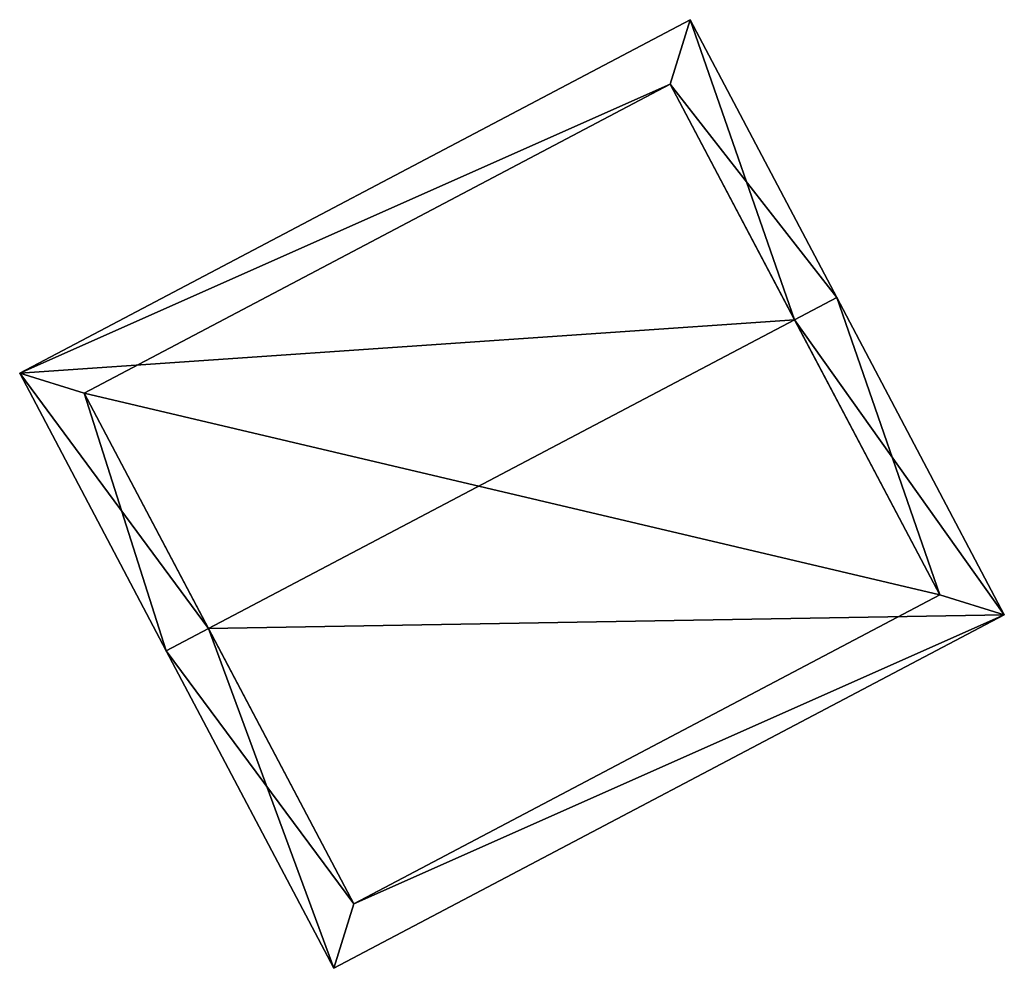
# Model space of a CAD drawing. Header units: inches. Extents: x 2523744 to 2528136, y 1148995 to 1152010.
# Tile 39 of 256: x 2524038 to 2524058, y 1150492 to 1150512. Entities that reach past the tile are written whole.
import ezdxf

# ---------------------------------------------------------------- set-up
doc = ezdxf.new("R2010")
doc.units = ezdxf.units.IN
doc.header["$MEASUREMENT"] = 0
doc.layers.add('Gebaeude Einzelhaus', color=10, linetype='Continuous')

msp = doc.modelspace()

# ---------------------------------------------------------------- meshes
at = {"layer": 'Gebaeude Einzelhaus'}
mesh = msp.add_polyface(dxfattribs=at)
corners = [(2524041.499, 1150499.386, 460.928), (2524044.116, 1150492.276, 457.388), (2524058.143, 1150499.671, 457.388), (2524040.614, 1150498.92, 460.928), (2524053.755, 1150505.849, 460.928), (2524054.64, 1150506.315, 460.928), (2524051.575, 1150512.13, 457.388), (2524037.548, 1150504.735, 457.388), (2524044.535, 1150493.628, 457.86), (2524056.791, 1150500.09, 457.86), (2524051.156, 1150510.779, 457.926), (2524038.899, 1150504.316, 457.927), (2524056.791, 1150500.09, 450.98), (2524051.156, 1150510.779, 450.98), (2524038.899, 1150504.316, 450.98), (2524044.535, 1150493.628, 450.98)]
mesh.append_faces([[corners[k] for k in face] for face in [(0, 8, 3), (11, 0, 3), (10, 11, 7), (7, 11, 3), (6, 10, 7), (4, 10, 5), (9, 4, 5), (5, 10, 6), (2, 8, 9), (2, 9, 5), (3, 8, 1), (1, 8, 2), (4, 7, 0), (0, 7, 3), (5, 6, 4), (4, 6, 7), (0, 2, 4), (4, 2, 5), (3, 1, 0), (0, 1, 2)]], dxfattribs={"color": 13})
mesh.append_faces([[corners[k] for k in face] for face in [(12, 15, 14), (12, 14, 13), (9, 15, 12), (8, 15, 9), (14, 15, 0), (0, 15, 8), (11, 14, 0), (13, 14, 10), (10, 14, 11), (12, 13, 4), (4, 13, 10), (9, 12, 4)]], dxfattribs={"color": 41})

doc.saveas('drawing.dxf')
